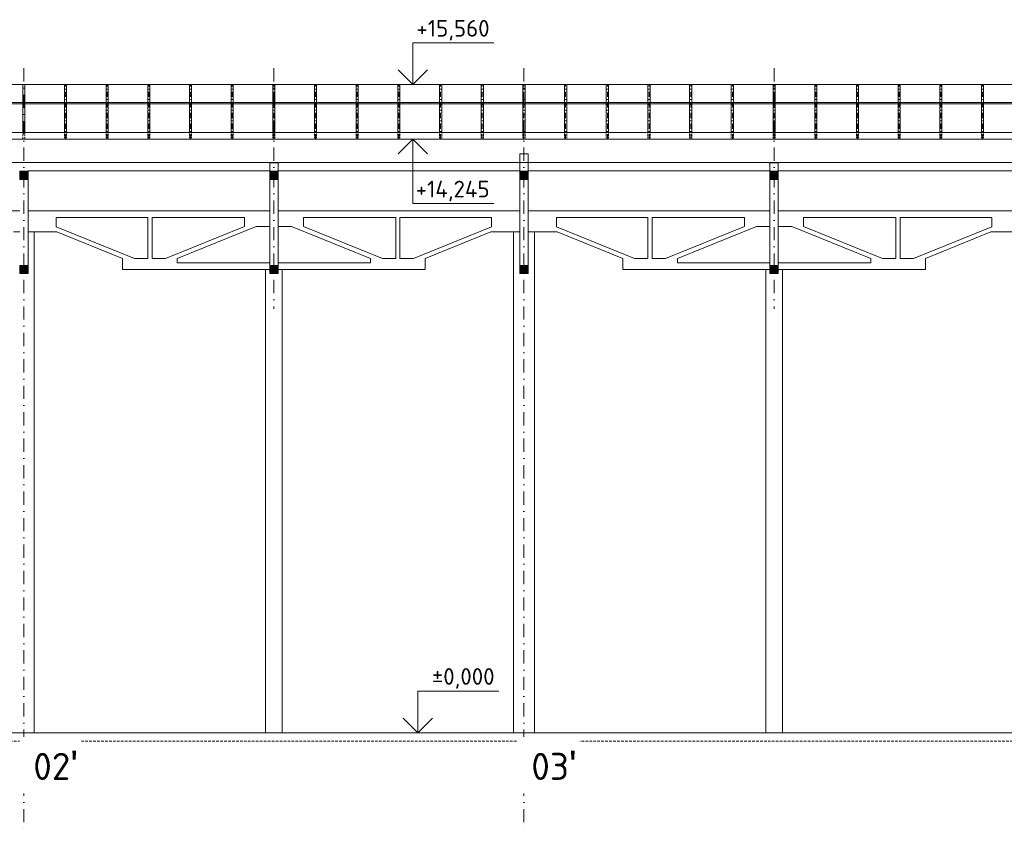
# Model space of a CAD drawing. Header units: millimetres. Extents: x -796345 to 3713765, y -2985421 to 2187451.
# Tile 74 of 256: x 17900 to 41525, y -47075 to -27518. Entities that reach past the tile are written whole.
import ezdxf
from ezdxf.enums import TextEntityAlignment as Align

# ---------------------------------------------------------------- set-up
doc = ezdxf.new("R2010")
doc.units = ezdxf.units.MM
for name, pattern in [('CENTERX2', [101.6, 63.5, -12.7, 12.7, -12.7]), ('DASHDOT', [25.4, 12.7, -6.35, 0, -6.35]), ('HIDDEN', [9.525, 6.35, -3.175]), ('ČÁRKOVANÁ', [19.05, 12.7, -6.35])]:
    doc.linetypes.add(name, pattern=pattern)
for name, color, linetype, lineweight in [('A99_N_kce-pohl', 1, 'Continuous', 9), ('A99_N_kce-rez-sil', 6, 'Continuous', 18), ('A99_N_koty-200-vysk', 6, 'Continuous', 9), ('A99_N_sraf', 252, 'Continuous', 0), ('A99_N_txt-popis-200', 240, 'Continuous', 5), ('A99_S_kce-pohl', 7, 'Continuous', 5), ('A99_S_kce-rez-sil', 7, 'Continuous', 15), ('A99_S_osy', 1, 'CENTERX2', 5)]:
    doc.layers.add(name, color=color, linetype=linetype, lineweight=lineweight)
doc.styles.add('A99_kota', font='isocpeur.ttf', dxfattribs={"height": 2})
doc.styles.add('ad_popis 100', font='isocpeur.ttf', dxfattribs={"height": 200})

# ---------------------------------------------------------------- blocks, each defined once
blk = doc.blocks.new('*U36')
at = {"color": 0, "linetype": 'ByBlock', "lineweight": -2}
blk.add_line((-3, 0), (7, 0), dxfattribs=at)
for points in [[(0, 0), (0, 5), (0, 5), (9.7, 5)], [(-1.75, 1.75), (0, 0), (1.75, 1.75)]]:
    blk.add_lwpolyline(points, dxfattribs=at)
at = {"color": 0, "linetype": 'ByBlock', "lineweight": -2, "style": 'A99_kota'}
for tag, p in [('VYSKA', (9.2, 7.75)), ('POPIS', (9.2, 4.5))]:
    blk.add_attdef(tag, text='', height=2, dxfattribs=at).set_placement(p, align=Align.TOP_RIGHT)
blk = doc.blocks.new('*U47')
at = {"color": 0, "linetype": 'ByBlock', "lineweight": -2}
blk.add_line((-3, 0), (7, 0), dxfattribs=at)
for points in [[(-1.75, -1.75), (0, 0), (1.75, -1.75)], [(0, 0), (0, -7.72), (0, -7.72), (9.7, -7.72)]]:
    blk.add_lwpolyline(points, dxfattribs=at)
at = {"color": 0, "linetype": 'ByBlock', "lineweight": -2, "style": 'A99_kota'}
for tag, p in [('VYSKA', (9.2, -4.97)), ('POPIS', (9.2, -8.22))]:
    blk.add_attdef(tag, text='', height=2, dxfattribs=at).set_placement(p, align=Align.TOP_RIGHT)
blk = doc.blocks.new('*U24')
at = {"color": 0, "linetype": 'ByBlock', "lineweight": -2}
blk.add_line((-3, 0), (7, 0), dxfattribs=at)
for points in [[(0, 0), (0, 5), (0, 5), (9.7, 5)], [(-1.75, 1.75), (0, 0), (1.75, 1.75)]]:
    blk.add_lwpolyline(points, dxfattribs=at)
at = {"color": 0, "linetype": 'ByBlock', "lineweight": -2, "style": 'A99_kota'}
for tag, p in [('VYSKA', (9.2, 7.75)), ('POPIS', (9.2, 4.5))]:
    blk.add_attdef(tag, text='', height=2, dxfattribs=at).set_placement(p, align=Align.TOP_RIGHT)

msp = doc.modelspace()

# ---------------------------------------------------------------- hatches: boundary and pattern name
at = {"layer": 'A99_N_sraf', "lineweight": 0, "ltscale": 2, "transparency": 33554687}
h = msp.add_hatch(dxfattribs=at)
h.set_pattern_fill('ZELEZOBETON', color=256, scale=8)
h.set_pattern_definition([(45, (12240, -250), (-28.28427, 28.28427), []), (45, (12251.314, -250), (-28.28427, 28.28427), []), (45, (12273.94, -250), (-16.970563, 39.59798), [16, -8, 0, -8])])
h.paths.add_polyline_path([(18100, -31355), (18100, -31155), (17900, -31155), (17900, -31355)])
h = msp.add_hatch(dxfattribs=at)
h.set_pattern_fill('ZELEZOBETON', color=256, scale=8)
h.set_pattern_definition([(45, (18240, -250), (-28.28427, 28.28427), []), (45, (18251.314, -250), (-28.28427, 28.28427), []), (45, (18273.94, -250), (-16.970563, 39.59798), [16, -8, 0, -8])])
h.paths.add_polyline_path([(24100, -31355), (24100, -31155), (23900, -31155), (23900, -31355)])
h = msp.add_hatch(dxfattribs=at)
h.set_pattern_fill('ZELEZOBETON', color=256, scale=8)
h.set_pattern_definition([(45, (24240, -250), (-28.28427, 28.28427), []), (45, (24251.314, -250), (-28.28427, 28.28427), []), (45, (24273.94, -250), (-16.970563, 39.59798), [16, -8, 0, -8])])
h.paths.add_polyline_path([(30100, -31355), (30100, -31155), (29900, -31155), (29900, -31355)])
h = msp.add_hatch(dxfattribs=at)
h.set_pattern_fill('ZELEZOBETON', color=256, scale=8)
h.set_pattern_definition([(45, (30240, -250), (-28.28427, 28.28427), []), (45, (30251.314, -250), (-28.28427, 28.28427), []), (45, (30273.94, -250), (-16.970563, 39.59798), [16, -8, 0, -8])])
h.paths.add_polyline_path([(36100, -31355), (36100, -31155), (35900, -31155), (35900, -31355)])
h = msp.add_hatch(dxfattribs=at)
h.set_pattern_fill('ZELEZOBETON', color=256, scale=8)
h.set_pattern_definition([(45, (12240, -2450), (-28.28427, 28.28427), []), (45, (12251.314, -2450), (-28.28427, 28.28427), []), (45, (12273.94, -2450), (-16.970563, 39.59798), [16, -8, 0, -8])])
h.paths.add_polyline_path([(18100, -33615), (18100, -33417.3), (17900, -33417.3), (17900, -33615)])
h = msp.add_hatch(dxfattribs=at)
h.set_pattern_fill('ZELEZOBETON', color=256, scale=8)
h.set_pattern_definition([(45, (18240, -2450), (-28.28427, 28.28427), []), (45, (18251.314, -2450), (-28.28427, 28.28427), []), (45, (18273.94, -2450), (-16.970563, 39.59798), [16, -8, 0, -8])])
h.paths.add_polyline_path([(24100, -33615), (24100, -33417.3), (23900, -33417.3), (23900, -33615)])
h = msp.add_hatch(dxfattribs=at)
h.set_pattern_fill('ZELEZOBETON', color=256, scale=8)
h.set_pattern_definition([(45, (24240, -2450), (-28.28427, 28.28427), []), (45, (24251.314, -2450), (-28.28427, 28.28427), []), (45, (24273.94, -2450), (-16.970563, 39.59798), [16, -8, 0, -8])])
h.paths.add_polyline_path([(30100, -33615), (30100, -33417.3), (29900, -33417.3), (29900, -33615)])
h = msp.add_hatch(dxfattribs=at)
h.set_pattern_fill('ZELEZOBETON', color=256, scale=8)
h.set_pattern_definition([(45, (30240, -2450), (-28.28427, 28.28427), []), (45, (30251.314, -2450), (-28.28427, 28.28427), []), (45, (30273.94, -2450), (-16.970563, 39.59798), [16, -8, 0, -8])])
h.paths.add_polyline_path([(36100, -33615), (36100, -33417.3), (35900, -33417.3), (35900, -33615)])

# ---------------------------------------------------------------- linework, layer by layer
at = {"layer": 'A99_N_kce-pohl', "color": 1, "linetype": 'Continuous'}
for p, q in [((17975, -30215), (17975, -29075)), ((18025, -30215), (18025, -29075)), ((18975, -30210), (18975, -29075)), ((19025, -30210), (19025, -29075)), ((19975, -30210), (19975, -29075)), ((20025, -30210), (20025, -29075)), ((20975, -30210), (20975, -29075)), ((21025, -30210), (21025, -29075)), ((21975, -30210), (21975, -29075)), ((22025, -30210), (22025, -29075)), ((22975, -30210), (22975, -29075)), ((23025, -30210), (23025, -29075)), ((23975, -30210), (23975, -29075)), ((24025, -30210), (24025, -29075)), ((24975, -30210), (24975, -29075)), ((25025, -30210), (25025, -29075)), ((25975, -30210), (25975, -29075)), ((26025, -30210), (26025, -29075)), ((26975, -30210), (26975, -29075)), ((27025, -30210), (27025, -29075)), ((27975, -30210), (27975, -29075)), ((28025, -30210), (28025, -29075)), ((28975, -30210), (28975, -29075)), ((29025, -30210), (29025, -29075)), ((29975, -30210), (29975, -29075)), ((30025, -30210), (30025, -29075)), ((30975, -30210), (30975, -29075)), ((31025, -30210), (31025, -29075)), ((31975, -30210), (31975, -29075)), ((32025, -30210), (32025, -29075)), ((32975, -30210), (32975, -29075)), ((33025, -30210), (33025, -29075)), ((33975, -30210), (33975, -29075)), ((34025, -30210), (34025, -29075)), ((34975, -30210), (34975, -29075)), ((35025, -30210), (35025, -29075)), ((35975, -30210), (35975, -29075)), ((36025, -30210), (36025, -29075)), ((36975, -30210), (36975, -29075)), ((37025, -30210), (37025, -29075)), ((37975, -30210), (37975, -29075)), ((38025, -30210), (38025, -29075)), ((38975, -30210), (38975, -29075)), ((39025, -30210), (39025, -29075)), ((39975, -30210), (39975, -29075)), ((40025, -30210), (40025, -29075)), ((40975, -30210), (40975, -29075)), ((41025, -30210), (41025, -29075))]:
    msp.add_line(p, q, dxfattribs=at)
at = {"layer": 'A99_N_kce-pohl', "color": 1, "linetype": 'DASHDOT', "lineweight": 5, "ltscale": 10}
for p, q in [((19000, -30390), (19000, -29075)), ((20000, -30390), (20000, -29075)), ((21000, -30390), (21000, -29075)), ((22000, -30390), (22000, -29075)), ((23000, -30390), (23000, -29075)), ((24000, -30390), (24000, -29075)), ((25000, -30390), (25000, -29075)), ((26000, -30390), (26000, -29075)), ((27000, -30390), (27000, -29075)), ((28000, -30390), (28000, -29075)), ((29000, -30390), (29000, -29075)), ((30000, -30390), (30000, -29075)), ((31000, -30390), (31000, -29075)), ((32000, -30390), (32000, -29075)), ((33000, -30390), (33000, -29075)), ((34000, -30390), (34000, -29075)), ((35000, -30390), (35000, -29075)), ((36000, -30390), (36000, -29075)), ((37000, -30390), (37000, -29075)), ((38000, -30390), (38000, -29075)), ((39000, -30390), (39000, -29075)), ((40000, -30390), (40000, -29075)), ((41000, -30390), (41000, -29075))]:
    msp.add_line(p, q, dxfattribs=at)
at = {"layer": 'A99_N_kce-pohl', "color": 1, "linetype": 'Continuous'}
for points in [[(11930, -29075), (144620, -29075)], [(144550, -30230), (12000, -30230)]]:
    msp.add_lwpolyline(points, dxfattribs=at)
at = {"layer": 'A99_N_kce-pohl', "color": 1, "linetype": 'Continuous', "lineweight": 9, "flags": 128}
for points in [[(17975, -29540), (18025, -29540), (18025, -29557.5), (17975, -29557.5)], [(23975, -29540), (24025, -29540), (24025, -29557.5), (23975, -29557.5)], [(24975, -29540), (25025, -29540), (25025, -29557.5), (24975, -29557.5)], [(25975, -29540), (26025, -29540), (26025, -29557.5), (25975, -29557.5)], [(26975, -29540), (27025, -29540), (27025, -29557.5), (26975, -29557.5)], [(27975, -29540), (28025, -29540), (28025, -29557.5), (27975, -29557.5)], [(28975, -29540), (29025, -29540), (29025, -29557.5), (28975, -29557.5)], [(29975, -29540), (30025, -29540), (30025, -29557.5), (29975, -29557.5)], [(30975, -29540), (31025, -29540), (31025, -29557.5), (30975, -29557.5)], [(31975, -29540), (32025, -29540), (32025, -29557.5), (31975, -29557.5)], [(32975, -29540), (33025, -29540), (33025, -29557.5), (32975, -29557.5)], [(33975, -29540), (34025, -29540), (34025, -29557.5), (33975, -29557.5)], [(34975, -29540), (35025, -29540), (35025, -29557.5), (34975, -29557.5)], [(35975, -29540), (36025, -29540), (36025, -29557.5), (35975, -29557.5)], [(36975, -29540), (37025, -29540), (37025, -29557.5), (36975, -29557.5)], [(37975, -29540), (38025, -29540), (38025, -29557.5), (37975, -29557.5)], [(38975, -29540), (39025, -29540), (39025, -29557.5), (38975, -29557.5)], [(39975, -29540), (40025, -29540), (40025, -29557.5), (39975, -29557.5)], [(40975, -29540), (41025, -29540), (41025, -29557.5), (40975, -29557.5)]]:
    msp.add_lwpolyline(points, close=True, dxfattribs=at)
at = {"layer": 'A99_N_kce-pohl', "color": 1, "linetype": 'ČÁRKOVANÁ', "ltscale": 3}
for points in [[(17975, -30215), (17975, -30395)], [(18025, -30215), (18025, -30395)], [(18975, -30210), (18975, -30390)], [(19025, -30210), (19025, -30390)], [(19975, -30210), (19975, -30390)], [(20025, -30210), (20025, -30390)], [(20975, -30210), (20975, -30390)], [(21025, -30210), (21025, -30390)], [(21975, -30210), (21975, -30390)], [(22025, -30210), (22025, -30390)], [(22975, -30210), (22975, -30390)], [(23025, -30210), (23025, -30390)], [(23975, -30210), (23975, -30390)], [(24025, -30210), (24025, -30390)], [(24975, -30210), (24975, -30390)], [(25025, -30210), (25025, -30390)], [(25975, -30210), (25975, -30390)], [(26025, -30210), (26025, -30390)], [(26975, -30210), (26975, -30390)], [(27025, -30210), (27025, -30390)], [(27975, -30210), (27975, -30390)], [(28025, -30210), (28025, -30390)], [(28975, -30210), (28975, -30390)], [(29025, -30210), (29025, -30390)], [(29975, -30210), (29975, -30390)], [(30025, -30210), (30025, -30390)], [(30975, -30210), (30975, -30390)], [(31025, -30210), (31025, -30390)], [(31975, -30210), (31975, -30390)], [(32025, -30210), (32025, -30390)], [(32975, -30210), (32975, -30390)], [(33025, -30210), (33025, -30390)], [(33975, -30210), (33975, -30390)], [(34025, -30210), (34025, -30390)], [(34975, -30210), (34975, -30390)], [(35025, -30210), (35025, -30390)], [(35975, -30210), (35975, -30390)], [(36025, -30210), (36025, -30390)], [(36975, -30210), (36975, -30390)], [(37025, -30210), (37025, -30390)], [(37975, -30210), (37975, -30390)], [(38025, -30210), (38025, -30390)], [(38975, -30210), (38975, -30390)], [(39025, -30210), (39025, -30390)], [(39975, -30210), (39975, -30390)], [(40025, -30210), (40025, -30390)], [(40975, -30210), (40975, -30390)], [(41025, -30210), (41025, -30390)]]:
    msp.add_lwpolyline(points, dxfattribs=at)
at = {"layer": 'A99_N_kce-rez-sil', "color": 1, "linetype": 'Continuous', "flags": 128}
for points in [[(144620, -29510), (11930, -29510)], [(144550, -29540), (11965, -29540)]]:
    msp.add_lwpolyline(points, dxfattribs=at)
at = {"layer": 'A99_N_kce-rez-sil', "color": 1, "linetype": 'Continuous', "lineweight": 9, "flags": 128}
for points in [[(18975, -29540), (19025, -29540), (19025, -29557.5), (18975, -29557.5)], [(19975, -29540), (20025, -29540), (20025, -29557.5), (19975, -29557.5)], [(20975, -29540), (21025, -29540), (21025, -29557.5), (20975, -29557.5)], [(21975, -29540), (22025, -29540), (22025, -29557.5), (21975, -29557.5)], [(22975, -29540), (23025, -29540), (23025, -29557.5), (22975, -29557.5)]]:
    msp.add_lwpolyline(points, close=True, dxfattribs=at)
at = {"layer": 'A99_S_kce-pohl', "linetype": 'Continuous'}
for p, q in [((29900, -33515), (29900, -30735)), ((30100, -30735), (29900, -30735)), ((29900, -33515), (29900, -30735)), ((30100, -30735), (29900, -30735)), ((30100, -33515), (30100, -30735)), ((30100, -33515), (30100, -30735)), ((23900, -31150.5), (18100, -31150.5)), ((18100, -33415), (18100, -31155)), ((23900, -33515), (23900, -30955)), ((24100, -30955), (23900, -30955)), ((24100, -33515), (24100, -30955)), ((29900, -31150.5), (24100, -31150.5)), ((35900, -31150.5), (30100, -31150.5)), ((35900, -33515), (35900, -30955)), ((36100, -30955), (35900, -30955)), ((36100, -33515), (36100, -30955)), ((41900, -31150.5), (36100, -31150.5)), ((17900, -32105), (12100, -32105)), ((23900, -32105), (18100, -32105)), ((29900, -32105), (24100, -32105)), ((35900, -32105), (30100, -32105)), ((41900, -32105), (36100, -32105)), ((20975, -32265.9), (18776.8, -32265.9)), ((18776.8, -32488.9), (18776.8, -32265.9)), ((20975, -33253.1), (20975, -32265.9)), ((23292.7, -32265.9), (21075, -32265.9)), ((21075, -33253.1), (21075, -32265.9)), ((23292.7, -32480.9), (23292.7, -32265.9)), ((26925, -32265.9), (24707.3, -32265.9)), ((24707.3, -32480.9), (24707.3, -32265.9)), ((26925, -33253.1), (26925, -32265.9)), ((29223.2, -32265.9), (27025, -32265.9)), ((27025, -33253.1), (27025, -32265.9)), ((29223.2, -32488.9), (29223.2, -32265.9)), ((32975, -32265.9), (30776.8, -32265.9)), ((30776.8, -32488.9), (30776.8, -32265.9)), ((32975, -33253.1), (32975, -32265.9)), ((35292.7, -32265.9), (33075, -32265.9)), ((33075, -33253.1), (33075, -32265.9)), ((35292.7, -32480.9), (35292.7, -32265.9)), ((38925, -32265.9), (36707.3, -32265.9)), ((36707.3, -32480.9), (36707.3, -32265.9)), ((38925, -33253.1), (38925, -32265.9)), ((41223.2, -32265.9), (39025, -32265.9)), ((39025, -33253.1), (39025, -32265.9)), ((41223.2, -32488.9), (41223.2, -32265.9)), ((20653.5, -33253.1), (18776.8, -32488.9)), ((21396.5, -33253.1), (23292.7, -32480.9)), ((21680.5, -33253.1), (23576.7, -32480.9)), ((23576.7, -32480.9), (23900, -32480.9)), ((24423.3, -32480.9), (24100, -32480.9)), ((26319.5, -33253.1), (24423.3, -32480.9)), ((26603.5, -33253.1), (24707.3, -32480.9)), ((27346.5, -33253.1), (29223.2, -32488.9)), ((32653.5, -33253.1), (30776.8, -32488.9)), ((33396.5, -33253.1), (35292.7, -32480.9)), ((33680.5, -33253.1), (35576.7, -32480.9)), ((35576.7, -32480.9), (35900, -32480.9)), ((36423.3, -32480.9), (36100, -32480.9)), ((38319.5, -33253.1), (36423.3, -32480.9)), ((38603.5, -33253.1), (36707.3, -32480.9)), ((39346.5, -33253.1), (41223.2, -32488.9)), ((17900, -32611.9), (17750, -32611.9)), ((18100, -32611.9), (18794.8, -32611.9)), ((18250, -44635), (18250, -32611.9)), ((20369.5, -33253.1), (18794.8, -32611.9)), ((27630.5, -33253.1), (29205.2, -32611.9)), ((29900, -32611.9), (29205.2, -32611.9)), ((29750, -44635), (29750, -32611.9)), ((30100, -32611.9), (30794.8, -32611.9)), ((30250, -44635), (30250, -32611.9)), ((32369.5, -33253.1), (30794.8, -32611.9)), ((39630.5, -33253.1), (41205.2, -32611.9)), ((41900, -32611.9), (41205.2, -32611.9)), ((20369.5, -33515), (20369.5, -33253.1)), ((20653.5, -33253.1), (20975, -33253.1)), ((21075, -33253.1), (21396.5, -33253.1)), ((21680.5, -33253.1), (21680.5, -33354.1)), ((26319.5, -33253.1), (26319.5, -33354.1)), ((26925, -33253.1), (26603.5, -33253.1)), ((27346.5, -33253.1), (27025, -33253.1)), ((27630.5, -33515), (27630.5, -33253.1)), ((32369.5, -33515), (32369.5, -33253.1)), ((32653.5, -33253.1), (32975, -33253.1)), ((33075, -33253.1), (33396.5, -33253.1)), ((33680.5, -33253.1), (33680.5, -33354.1)), ((38319.5, -33253.1), (38319.5, -33354.1)), ((38925, -33253.1), (38603.5, -33253.1)), ((39346.5, -33253.1), (39025, -33253.1)), ((39630.5, -33515), (39630.5, -33253.1)), ((27630.5, -33515), (20369.5, -33515)), ((23900, -33354.1), (21680.5, -33354.1)), ((23800, -44635), (23800, -33515)), ((26319.5, -33354.1), (24100, -33354.1)), ((24200, -44635), (24200, -33515)), ((39630.5, -33515), (32369.5, -33515)), ((35900, -33354.1), (33680.5, -33354.1)), ((35800, -44635), (35800, -33515)), ((35900, -33515), (36100, -33515)), ((38319.5, -33354.1), (36100, -33354.1)), ((36200, -44635), (36200, -33515))]:
    msp.add_line(p, q, dxfattribs=at)
for points in [[(144450, -30390), (12100, -30390)], [(12100, -30950), (144450, -30950)]]:
    msp.add_lwpolyline(points, dxfattribs=at)
at = {"layer": 'A99_S_kce-rez-sil', "linetype": 'Continuous'}
msp.add_line((5450, -44635), (150800, -44635), dxfattribs=at)
at = {"layer": 'A99_S_kce-rez-sil', "color": 7, "linetype": 'HIDDEN', "lineweight": 5, "ltscale": 10}
msp.add_line((5756.2, -44834.9), (151100, -44835), dxfattribs=at)
at = {"layer": 'A99_S_kce-rez-sil', "linetype": 'Continuous', "flags": 128}
for points in [[(17900, -31155), (18100, -31155), (18100, -31355), (17900, -31355)], [(23900, -31155), (24100, -31155), (24100, -31355), (23900, -31355)], [(29900, -31155), (30100, -31155), (30100, -31355), (29900, -31355)], [(35900, -31155), (36100, -31155), (36100, -31355), (35900, -31355)], [(17900, -33417.3), (18100, -33417.3), (18100, -33615), (17900, -33615)], [(23900, -33417.3), (24100, -33417.3), (24100, -33615), (23900, -33615)], [(29900, -33417.3), (30100, -33417.3), (30100, -33615), (29900, -33615)], [(35900, -33417.3), (36100, -33417.3), (36100, -33615), (35900, -33615)]]:
    msp.add_lwpolyline(points, close=True, dxfattribs=at)
at = {"layer": 'A99_S_osy', "linetype": 'DASHDOT', "lineweight": 5, "ltscale": 25}
for p, q in [((18000, -28685), (18000, -47075)), ((24000, -28685), (24000, -34460)), ((30000, -28685), (30000, -47075)), ((36000, -28685), (36000, -34460))]:
    msp.add_line(p, q, dxfattribs=at)

# ---------------------------------------------------------------- block references
at = {"layer": 'A99_N_koty-200-vysk', "lineweight": 5, "xscale": 200, "yscale": 200, "zscale": 200}
for name, p, values in [('*U36', (27335, -29075), {'VYSKA': '+15,560'}), ('*U47', (27335, -30390), {'VYSKA': '+14,245'}), ('*U24', (27455, -44635), {'VYSKA': '±0,000'})]:
    msp.add_blockref(name, p, dxfattribs=at).add_auto_attribs(values)

# ---------------------------------------------------------------- next in the draw order: texts
at = {"layer": 'A99_N_txt-popis-200', "color": 1, "lineweight": 0, "char_height": 650, "attachment_point": 1, "style": 'ad_popis 100', "bg_fill": 2}
for s, insert in [("02{\\fArial|b0|i0|c238|p34;\\H1.08333x;'}", (18225, -45065)), ("03{\\fArial|b0|i0|c238|p34;\\H1.08333x;'}", (30175, -45065))]:
    msp.add_mtext_dynamic_manual_height_columns(s, width=832.5, gutter_width=1000, heights=[0], dxfattribs=dict(at, insert=insert))

doc.saveas('drawing.dxf')
